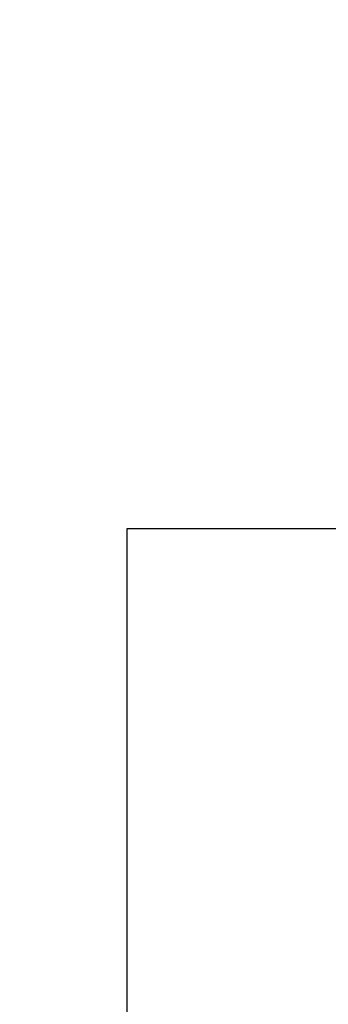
# Model space of a CAD drawing. Header units: centimetres. Extents: x 22052 to 56535, y 76485 to 78519.
# Tile 201 of 235: x 54283.63 to 54288.35, y 77913.2 to 77928.23. Entities that reach past the tile are written whole.
import ezdxf
from ezdxf import colors
from ezdxf.entities.mleader import LeaderData, LeaderLine
from ezdxf.math import Vec2, Vec3

# ---------------------------------------------------------------- set-up
doc = ezdxf.new("R2010")
doc.units = ezdxf.units.CM
doc.layers.add('IS_Opis', color=250, linetype='Continuous', lineweight=9)
doc.styles.add('styl1', font='ARIALN.TTF')

msp = doc.modelspace()

# ---------------------------------------------------------------- leaders
at = {"layer": 'IS_Opis'}
ml = msp.add_multileader_mtext('Standard', dxfattribs=at)
ml.set_content('2', color=256, style='styl1')
ml.set_leader_properties()
ml.build(insert=Vec2(0, 0))
ml.multileader.update_dxf_attribs({"dogleg_length": 5, "arrow_head_size": 10})
ctx = ml.context
ctx.base_point, ctx.char_height, ctx.arrow_head_size, ctx.landing_gap_size, ctx.plane_origin = Vec3(54288.921, 77920.465), 15, 10, 5, Vec3(54326.526, 77901.881)
notes = []
notes.append((ctx, [(1, (1, 1, 0), (54285.275, 77920.465), (1, 0), 3.647, [(0, [(54285.275, 77899.892)], 0, [])])]))
ctx.mtext.insert, ctx.mtext.flow_direction = Vec3(54293.921, 77927.965), 5
for ctx, leaders in notes:
    for number, flags, end, landing, length, lines in leaders:
        leader = LeaderData()
        leader.index, (leader.has_last_leader_line, leader.has_dogleg_vector, leader.attachment_direction) = number, flags
        leader.last_leader_point, leader.dogleg_vector, leader.dogleg_length = Vec3(end), Vec3(landing), length
        for number, points, colour, breaks in lines:
            line = LeaderLine()
            line.index, line.vertices, line.color, line.breaks = number, Vec3.list(points), colors.encode_raw_color(colour), breaks
            leader.lines.append(line)
        ctx.leaders.append(leader)

doc.saveas('drawing.dxf')
